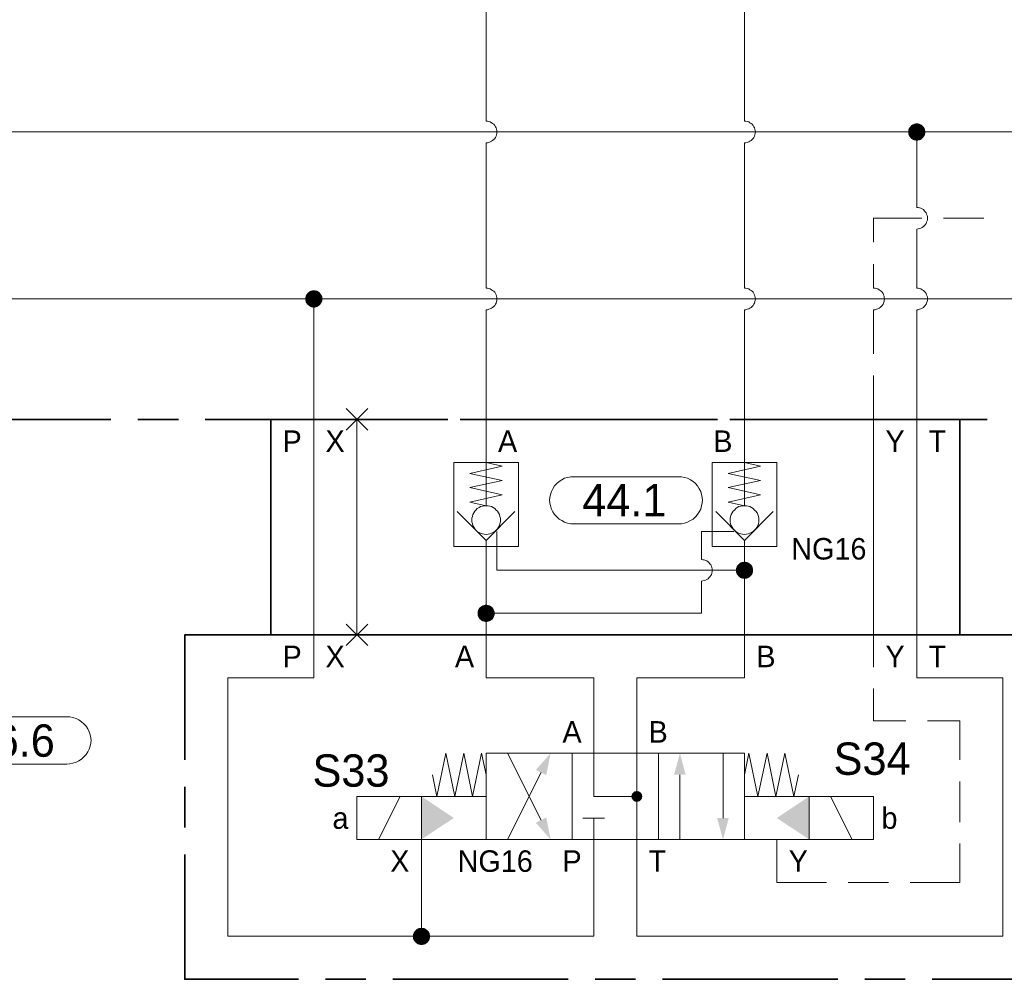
# Model space of a CAD drawing. Header units: millimetres. Extents: x 0 to 138, y 0 to 47.
# Tile 69 of 165: x 6.8 to 9.68, y 26.36 to 29.16. Entities that reach past the tile are written whole.
import ezdxf

# ---------------------------------------------------------------- set-up
doc = ezdxf.new("R2010")
doc.units = ezdxf.units.MM
for name, color, linetype in [('PDF_Geomertry', 7, 'Continuous'), ('PDF_Solid Fills', 7, 'Continuous'), ('PDF_Text', 7, 'Continuous')]:
    doc.layers.add(name, color=color, linetype=linetype)
doc.styles.add('PDF Arial', font='txt')

msp = doc.modelspace()

# ---------------------------------------------------------------- hatches: boundary and pattern name
at = {"layer": 'PDF_Solid Fills', "transparency": 33554559}
for points in [[(9.4224, 28.8326), (9.3974, 28.8326), (9.3979, 28.836)], [(9.4224, 28.8326), (9.3979, 28.829), (9.3974, 28.8326)], [(9.4224, 28.8326), (9.3979, 28.8388), (9.3993, 28.8424)], [(9.4224, 28.8326), (9.3979, 28.836), (9.3979, 28.8388)], [(9.4224, 28.8326), (9.3979, 28.8257), (9.3979, 28.829)], [(9.4224, 28.8326), (9.3993, 28.8229), (9.3979, 28.8257)], [(9.4224, 28.8326), (9.3993, 28.8424), (9.4007, 28.8451)], [(9.4224, 28.8326), (9.4007, 28.8201), (9.3993, 28.8229)], [(9.4224, 28.8326), (9.4007, 28.8451), (9.4029, 28.8479)], [(9.4224, 28.8326), (9.4029, 28.8174), (9.4007, 28.8201)], [(9.4224, 28.8326), (9.4029, 28.8479), (9.4049, 28.8499)], [(9.4224, 28.8326), (9.4049, 28.8146), (9.4029, 28.8174)], [(9.4224, 28.8326), (9.4049, 28.8499), (9.4071, 28.8526)], [(9.4224, 28.8326), (9.4071, 28.8124), (9.4049, 28.8146)], [(9.4224, 28.8326), (9.4071, 28.8526), (9.4099, 28.854)], [(9.4224, 28.8326), (9.4099, 28.8104), (9.4071, 28.8124)], [(9.4224, 28.8326), (9.4099, 28.854), (9.4132, 28.8554)], [(9.4224, 28.8326), (9.4132, 28.809), (9.4099, 28.8104)], [(9.4224, 28.8326), (9.4132, 28.8554), (9.416, 28.8568)], [(9.4224, 28.8326), (9.416, 28.8082), (9.4132, 28.809)], [(9.4224, 28.8326), (9.416, 28.8568), (9.4196, 28.8576)], [(9.4224, 28.8326), (9.4196, 28.8076), (9.416, 28.8082)], [(9.4224, 28.8326), (9.4196, 28.8576), (9.4224, 28.8576)], [(9.4224, 28.8326), (9.4224, 28.8076), (9.4196, 28.8076)], [(9.4224, 28.8326), (9.4257, 28.8576), (9.4293, 28.8568)], [(9.4224, 28.8326), (9.4224, 28.8576), (9.4257, 28.8576)], [(9.4224, 28.8326), (9.4293, 28.8568), (9.4321, 28.8554)], [(9.4224, 28.8326), (9.4321, 28.8554), (9.4354, 28.854)], [(9.4224, 28.8326), (9.4354, 28.854), (9.4382, 28.8526)], [(9.4224, 28.8326), (9.4382, 28.8526), (9.4404, 28.8499)], [(9.4224, 28.8326), (9.4404, 28.8499), (9.4424, 28.8479)], [(9.4224, 28.8326), (9.4424, 28.8479), (9.4446, 28.8451)], [(9.4224, 28.8326), (9.4446, 28.8451), (9.446, 28.8424)], [(9.4224, 28.8326), (9.446, 28.8424), (9.4465, 28.8388)], [(9.4224, 28.8326), (9.4465, 28.8388), (9.4474, 28.836)], [(9.4224, 28.8326), (9.4474, 28.836), (9.4479, 28.8326)], [(9.4224, 28.8326), (9.4257, 28.8076), (9.4224, 28.8076)], [(9.4224, 28.8326), (9.4293, 28.8082), (9.4257, 28.8076)], [(9.4224, 28.8326), (9.4321, 28.809), (9.4293, 28.8082)], [(9.4224, 28.8326), (9.4354, 28.8104), (9.4321, 28.809)], [(9.4224, 28.8326), (9.4382, 28.8124), (9.4354, 28.8104)], [(9.4224, 28.8326), (9.4404, 28.8146), (9.4382, 28.8124)], [(9.4224, 28.8326), (9.4424, 28.8174), (9.4404, 28.8146)], [(9.4224, 28.8326), (9.4446, 28.8201), (9.4424, 28.8174)], [(9.4224, 28.8326), (9.446, 28.8229), (9.4446, 28.8201)], [(9.4224, 28.8326), (9.4465, 28.8257), (9.446, 28.8229)], [(9.4224, 28.8326), (9.4474, 28.829), (9.4465, 28.8257)], [(9.4224, 28.8326), (9.4479, 28.8326), (9.4474, 28.829)], [(7.6626, 28.3451), (7.6368, 28.3451), (7.6376, 28.3485)], [(7.6626, 28.3451), (7.6376, 28.3424), (7.6368, 28.3451)], [(7.6626, 28.3451), (7.6376, 28.3485), (7.6382, 28.3521)], [(7.6626, 28.3451), (7.6382, 28.3388), (7.6376, 28.3424)], [(7.6626, 28.3451), (7.6382, 28.3521), (7.639, 28.3549)], [(7.6626, 28.3451), (7.639, 28.3354), (7.6382, 28.3388)], [(7.6626, 28.3451), (7.639, 28.3549), (7.6404, 28.3576)], [(7.6626, 28.3451), (7.6404, 28.3326), (7.639, 28.3354)], [(7.6626, 28.3451), (7.6404, 28.3576), (7.6424, 28.3604)], [(7.6626, 28.3451), (7.6424, 28.3299), (7.6404, 28.3326)], [(7.6626, 28.3451), (7.6424, 28.3604), (7.6446, 28.3632)], [(7.6626, 28.3451), (7.6446, 28.3276), (7.6424, 28.3299)], [(7.6626, 28.3451), (7.6446, 28.3632), (7.6474, 28.3651)], [(7.6626, 28.3451), (7.6474, 28.3257), (7.6446, 28.3276)], [(7.6626, 28.3451), (7.6474, 28.3651), (7.6501, 28.3674)], [(7.6626, 28.3451), (7.6501, 28.3235), (7.6474, 28.3257)], [(7.6626, 28.3451), (7.6501, 28.3674), (7.6529, 28.3688)], [(7.6626, 28.3451), (7.6529, 28.3221), (7.6501, 28.3235)], [(7.6626, 28.3451), (7.6529, 28.3688), (7.6557, 28.3693)], [(7.6626, 28.3451), (7.6557, 28.3207), (7.6529, 28.3221)], [(7.6626, 28.3451), (7.6557, 28.3693), (7.659, 28.3701)], [(7.6626, 28.3451), (7.659, 28.3201), (7.6557, 28.3207)], [(7.6626, 28.3451), (7.659, 28.3701), (7.6626, 28.3701)], [(7.6626, 28.3451), (7.6626, 28.3201), (7.659, 28.3201)], [(7.6626, 28.3451), (7.6654, 28.3701), (7.6688, 28.3693)], [(7.6626, 28.3451), (7.6626, 28.3701), (7.6654, 28.3701)], [(7.6626, 28.3451), (7.6688, 28.3693), (7.6724, 28.3688)], [(7.6626, 28.3451), (7.6724, 28.3688), (7.6751, 28.3674)], [(7.6626, 28.3451), (7.6751, 28.3674), (7.6779, 28.3651)], [(7.6626, 28.3451), (7.6779, 28.3651), (7.6799, 28.3632)], [(7.6626, 28.3451), (7.6799, 28.3632), (7.6821, 28.3604)], [(7.6626, 28.3451), (7.6821, 28.3604), (7.684, 28.3576)], [(7.6626, 28.3451), (7.684, 28.3576), (7.6854, 28.3549)], [(7.6626, 28.3451), (7.6854, 28.3549), (7.6868, 28.3521)], [(7.6626, 28.3451), (7.6868, 28.3521), (7.6876, 28.3485)], [(7.6626, 28.3451), (7.6876, 28.3485), (7.6876, 28.3451)], [(7.6626, 28.3451), (7.6654, 28.3201), (7.6626, 28.3201)], [(7.6626, 28.3451), (7.6688, 28.3207), (7.6654, 28.3201)], [(7.6626, 28.3451), (7.6724, 28.3221), (7.6688, 28.3207)], [(7.6626, 28.3451), (7.6751, 28.3235), (7.6724, 28.3221)], [(7.6626, 28.3451), (7.6779, 28.3257), (7.6751, 28.3235)], [(7.6626, 28.3451), (7.6799, 28.3276), (7.6779, 28.3257)], [(7.6626, 28.3451), (7.6821, 28.3299), (7.6799, 28.3276)], [(7.6626, 28.3451), (7.684, 28.3326), (7.6821, 28.3299)], [(7.6626, 28.3451), (7.6854, 28.3354), (7.684, 28.3326)], [(7.6626, 28.3451), (7.6868, 28.3388), (7.6854, 28.3354)], [(7.6626, 28.3451), (7.6876, 28.3424), (7.6868, 28.3388)], [(7.6626, 28.3451), (7.6876, 28.3451), (7.6876, 28.3424)], [(8.9196, 27.5535), (8.8979, 27.566), (8.9001, 27.5688)], [(8.9196, 27.5535), (8.9001, 27.5688), (8.9021, 27.5707)], [(8.9196, 27.5535), (8.9021, 27.5707), (8.9043, 27.5729)], [(8.9196, 27.5535), (8.9043, 27.5729), (8.9071, 27.5749)], [(8.9196, 27.5535), (8.9071, 27.5749), (8.9099, 27.5762)], [(8.9196, 27.5535), (8.9099, 27.5762), (8.9132, 27.5776)], [(8.9196, 27.5535), (8.9132, 27.5776), (8.9168, 27.5776)], [(8.9196, 27.5535), (8.9168, 27.5776), (8.9196, 27.5785)], [(8.9196, 27.5535), (8.9196, 27.5785), (8.9229, 27.5776)], [(8.9196, 27.5535), (8.9265, 27.5776), (8.9293, 27.5762)], [(8.9196, 27.5535), (8.9229, 27.5776), (8.9265, 27.5776)], [(8.9196, 27.5535), (8.9293, 27.5762), (8.9321, 27.5749)], [(8.9196, 27.5535), (8.9321, 27.5749), (8.9349, 27.5729)], [(8.9196, 27.5535), (8.9349, 27.5729), (8.9376, 27.5707)], [(8.9196, 27.5535), (8.9376, 27.5707), (8.9396, 27.5688)], [(8.9196, 27.5535), (8.9396, 27.5688), (8.9418, 27.566)], [(8.9196, 27.5535), (8.8946, 27.5563), (8.8951, 27.5596)], [(8.9196, 27.5535), (8.8946, 27.5535), (8.8946, 27.5563)], [(8.9196, 27.5535), (8.8946, 27.5499), (8.8946, 27.5535)], [(8.9196, 27.5535), (8.8951, 27.5465), (8.8946, 27.5499)], [(8.9196, 27.5535), (8.8951, 27.5596), (8.8965, 27.5624)], [(8.9196, 27.5535), (8.8965, 27.5438), (8.8951, 27.5465)], [(8.9196, 27.5535), (8.8965, 27.5624), (8.8979, 27.566)], [(8.9196, 27.5535), (8.8979, 27.5401), (8.8965, 27.5438)], [(8.9196, 27.5535), (8.9001, 27.5382), (8.8979, 27.5401)], [(8.9196, 27.5535), (8.9021, 27.5354), (8.9001, 27.5382)], [(8.9196, 27.5535), (8.9043, 27.5332), (8.9021, 27.5354)], [(8.9196, 27.5535), (8.9071, 27.5313), (8.9043, 27.5332)], [(8.9196, 27.5535), (8.9099, 27.5299), (8.9071, 27.5313)], [(8.9196, 27.5535), (8.9132, 27.529), (8.9099, 27.5299)], [(8.9196, 27.5535), (8.9168, 27.5285), (8.9132, 27.529)], [(8.9196, 27.5535), (8.9196, 27.5276), (8.9168, 27.5285)], [(8.9196, 27.5535), (8.9418, 27.566), (8.9432, 27.5624)], [(8.9196, 27.5535), (8.9432, 27.5624), (8.9438, 27.5596)], [(8.9196, 27.5535), (8.9438, 27.5596), (8.9446, 27.5563)], [(8.9196, 27.5535), (8.9446, 27.5563), (8.9446, 27.5535)], [(8.9196, 27.5535), (8.9229, 27.5285), (8.9196, 27.5276)], [(8.9196, 27.5535), (8.9265, 27.529), (8.9229, 27.5285)], [(8.9196, 27.5535), (8.9293, 27.5299), (8.9265, 27.529)], [(8.9196, 27.5535), (8.9321, 27.5313), (8.9293, 27.5299)], [(8.9196, 27.5535), (8.9349, 27.5332), (8.9321, 27.5313)], [(8.9196, 27.5535), (8.9376, 27.5354), (8.9349, 27.5332)], [(8.9196, 27.5535), (8.9396, 27.5382), (8.9376, 27.5354)], [(8.9196, 27.5535), (8.9418, 27.5401), (8.9396, 27.5382)], [(8.9196, 27.5535), (8.9432, 27.5438), (8.9418, 27.5401)], [(8.9196, 27.5535), (8.9438, 27.5465), (8.9432, 27.5438)], [(8.9196, 27.5535), (8.9446, 27.5499), (8.9438, 27.5465)], [(8.9196, 27.5535), (8.9446, 27.5535), (8.9446, 27.5499)], [(8.1654, 27.4276), (8.1618, 27.4521), (8.1654, 27.4526)], [(8.1654, 27.4276), (8.1654, 27.4526), (8.1688, 27.4521)], [(8.1654, 27.4276), (8.1404, 27.4304), (8.141, 27.434)], [(8.1654, 27.4276), (8.1404, 27.4276), (8.1404, 27.4304)], [(8.1654, 27.4276), (8.1404, 27.4243), (8.1404, 27.4276)], [(8.1654, 27.4276), (8.141, 27.4207), (8.1404, 27.4243)], [(8.1654, 27.4276), (8.141, 27.434), (8.1418, 27.4368)], [(8.1654, 27.4276), (8.1418, 27.4179), (8.141, 27.4207)], [(8.1654, 27.4276), (8.1418, 27.4368), (8.1438, 27.4401)], [(8.1654, 27.4276), (8.1438, 27.4146), (8.1418, 27.4179)], [(8.1654, 27.4276), (8.1438, 27.4401), (8.1451, 27.4429)], [(8.1654, 27.4276), (8.1451, 27.4118), (8.1438, 27.4146)], [(8.1654, 27.4276), (8.1451, 27.4429), (8.1474, 27.4451)], [(8.1654, 27.4276), (8.1474, 27.4096), (8.1451, 27.4118)], [(8.1654, 27.4276), (8.1474, 27.4451), (8.1501, 27.4471)], [(8.1654, 27.4276), (8.1501, 27.4076), (8.1474, 27.4096)], [(8.1654, 27.4276), (8.1501, 27.4471), (8.1529, 27.4493)], [(8.1654, 27.4276), (8.1529, 27.4054), (8.1501, 27.4076)], [(8.1654, 27.4276), (8.1529, 27.4493), (8.1557, 27.4507)], [(8.1654, 27.4276), (8.1557, 27.404), (8.1529, 27.4054)], [(8.1654, 27.4276), (8.1557, 27.4507), (8.159, 27.4512)], [(8.1654, 27.4276), (8.159, 27.4035), (8.1557, 27.404)], [(8.1654, 27.4276), (8.159, 27.4512), (8.1618, 27.4521)], [(8.1654, 27.4276), (8.1618, 27.4026), (8.159, 27.4035)], [(8.1654, 27.4276), (8.1654, 27.4021), (8.1618, 27.4026)], [(8.1654, 27.4276), (8.1688, 27.4521), (8.1715, 27.4512)], [(8.1654, 27.4276), (8.1715, 27.4512), (8.1751, 27.4507)], [(8.1654, 27.4276), (8.1751, 27.4507), (8.1779, 27.4493)], [(8.1654, 27.4276), (8.1779, 27.4493), (8.1807, 27.4471)], [(8.1654, 27.4276), (8.1807, 27.4471), (8.1835, 27.4451)], [(8.1654, 27.4276), (8.1835, 27.4451), (8.1854, 27.4429)], [(8.1654, 27.4276), (8.1854, 27.4429), (8.1868, 27.4401)], [(8.1654, 27.4276), (8.1868, 27.4401), (8.1882, 27.4368)], [(8.1654, 27.4276), (8.1882, 27.4368), (8.1896, 27.434)], [(8.1654, 27.4276), (8.1896, 27.434), (8.1904, 27.4304)], [(8.1654, 27.4276), (8.1904, 27.4304), (8.1904, 27.4276)], [(8.1654, 27.4276), (8.1688, 27.4026), (8.1654, 27.4021)], [(8.1654, 27.4276), (8.1715, 27.4035), (8.1688, 27.4026)], [(8.1654, 27.4276), (8.1751, 27.404), (8.1715, 27.4035)], [(8.1654, 27.4276), (8.1779, 27.4054), (8.1751, 27.404)], [(8.1654, 27.4276), (8.1807, 27.4076), (8.1779, 27.4054)], [(8.1654, 27.4276), (8.1835, 27.4096), (8.1807, 27.4076)], [(8.1654, 27.4276), (8.1854, 27.4118), (8.1835, 27.4096)], [(8.1654, 27.4276), (8.1868, 27.4146), (8.1854, 27.4118)], [(8.1654, 27.4276), (8.1882, 27.4179), (8.1868, 27.4146)], [(8.1654, 27.4276), (8.1896, 27.4207), (8.1882, 27.4179)], [(8.1654, 27.4276), (8.1904, 27.4243), (8.1896, 27.4207)], [(8.1654, 27.4276), (8.1904, 27.4276), (8.1904, 27.4243)], [(8.6057, 26.8929), (8.596, 26.9054), (8.5974, 26.9068)], [(8.6057, 26.8929), (8.5974, 26.9068), (8.5993, 26.9076)], [(8.6057, 26.8929), (8.5993, 26.9076), (8.6015, 26.9082)], [(8.6057, 26.8929), (8.6015, 26.9082), (8.6035, 26.9082)], [(8.6057, 26.8929), (8.6035, 26.9082), (8.6057, 26.909)], [(8.6057, 26.8929), (8.6057, 26.909), (8.6076, 26.9082)], [(8.6057, 26.8929), (8.609, 26.9082), (8.6112, 26.9076)], [(8.6057, 26.8929), (8.6076, 26.9082), (8.609, 26.9082)], [(8.6057, 26.8929), (8.6112, 26.9076), (8.6132, 26.9068)], [(8.6057, 26.8929), (8.6132, 26.9068), (8.6146, 26.9054)], [(8.6057, 26.8929), (8.5896, 26.8951), (8.5904, 26.8971)], [(8.6057, 26.8929), (8.5896, 26.8929), (8.5896, 26.8951)], [(8.6057, 26.8929), (8.5896, 26.891), (8.5896, 26.8929)], [(8.6057, 26.8929), (8.5904, 26.8888), (8.5896, 26.891)], [(8.6057, 26.8929), (8.5904, 26.8971), (8.591, 26.8993)], [(8.6057, 26.8929), (8.591, 26.8868), (8.5904, 26.8888)], [(8.6057, 26.8929), (8.591, 26.8993), (8.5918, 26.9007)], [(8.6057, 26.8929), (8.5918, 26.8854), (8.591, 26.8868)], [(8.6057, 26.8929), (8.5918, 26.9007), (8.5932, 26.9026)], [(8.6057, 26.8929), (8.5932, 26.8832), (8.5918, 26.8854)], [(8.6057, 26.8929), (8.5932, 26.9026), (8.5946, 26.904)], [(8.6057, 26.8929), (8.5946, 26.8818), (8.5932, 26.8832)], [(8.6057, 26.8929), (8.5946, 26.904), (8.596, 26.9054)], [(8.6057, 26.8929), (8.596, 26.8804), (8.5946, 26.8818)], [(8.6057, 26.8929), (8.5974, 26.879), (8.596, 26.8804)], [(8.6057, 26.8929), (8.5993, 26.8785), (8.5974, 26.879)], [(8.6057, 26.8929), (8.6015, 26.8776), (8.5993, 26.8785)], [(8.6057, 26.8929), (8.6035, 26.8776), (8.6015, 26.8776)], [(8.6057, 26.8929), (8.6057, 26.8771), (8.6035, 26.8776)], [(8.6057, 26.8929), (8.6146, 26.9054), (8.6168, 26.904)], [(8.6057, 26.8929), (8.6168, 26.904), (8.6182, 26.9026)], [(8.6057, 26.8929), (8.6182, 26.9026), (8.6187, 26.9007)], [(8.6057, 26.8929), (8.6187, 26.9007), (8.6201, 26.8993)], [(8.6057, 26.8929), (8.6201, 26.8993), (8.6201, 26.8971)], [(8.6057, 26.8929), (8.6201, 26.8971), (8.621, 26.8951)], [(8.6057, 26.8929), (8.621, 26.8951), (8.621, 26.8929)], [(8.6057, 26.8929), (8.6076, 26.8776), (8.6057, 26.8771)], [(8.6057, 26.8929), (8.609, 26.8776), (8.6076, 26.8776)], [(8.6057, 26.8929), (8.6112, 26.8785), (8.609, 26.8776)], [(8.6057, 26.8929), (8.6132, 26.879), (8.6112, 26.8785)], [(8.6057, 26.8929), (8.6146, 26.8804), (8.6132, 26.879)], [(8.6057, 26.8929), (8.6168, 26.8818), (8.6146, 26.8804)], [(8.6057, 26.8929), (8.6182, 26.8832), (8.6168, 26.8818)], [(8.6057, 26.8929), (8.6187, 26.8854), (8.6182, 26.8832)], [(8.6057, 26.8929), (8.6201, 26.8868), (8.6187, 26.8854)], [(8.6057, 26.8929), (8.6201, 26.8888), (8.6201, 26.8868)], [(8.6057, 26.8929), (8.621, 26.891), (8.6201, 26.8888)], [(8.6057, 26.8929), (8.621, 26.8929), (8.621, 26.891)], [(7.9765, 26.4846), (7.959, 26.5021), (7.9613, 26.504)], [(7.9765, 26.4846), (7.9613, 26.504), (7.964, 26.5063)], [(7.9765, 26.4846), (7.964, 26.5063), (7.9668, 26.5076)], [(7.9765, 26.4846), (7.9668, 26.5076), (7.9701, 26.509)], [(7.9765, 26.4846), (7.9701, 26.509), (7.9737, 26.509)], [(7.9765, 26.4846), (7.9737, 26.509), (7.9765, 26.5096)], [(7.9765, 26.4846), (7.9765, 26.5096), (7.9799, 26.509)], [(7.9765, 26.4846), (7.9835, 26.509), (7.9862, 26.5076)], [(7.9765, 26.4846), (7.9799, 26.509), (7.9835, 26.509)], [(7.9765, 26.4846), (7.9862, 26.5076), (7.989, 26.5063)], [(7.9765, 26.4846), (7.989, 26.5063), (7.9918, 26.504)], [(7.9765, 26.4846), (7.9918, 26.504), (7.9946, 26.5021)], [(7.9765, 26.4846), (7.9515, 26.4874), (7.9521, 26.491)], [(7.9765, 26.4846), (7.9515, 26.4846), (7.9515, 26.4874)], [(7.9765, 26.4846), (7.9515, 26.4813), (7.9515, 26.4846)], [(7.9765, 26.4846), (7.9521, 26.4776), (7.9515, 26.4813)], [(7.9765, 26.4846), (7.9521, 26.491), (7.9535, 26.4938)], [(7.9765, 26.4846), (7.9535, 26.4749), (7.9521, 26.4776)], [(7.9765, 26.4846), (7.9535, 26.4938), (7.9549, 26.4971)], [(7.9765, 26.4846), (7.9549, 26.4715), (7.9535, 26.4749)], [(7.9765, 26.4846), (7.9549, 26.4971), (7.9571, 26.4999)], [(7.9765, 26.4846), (7.9571, 26.4693), (7.9549, 26.4715)], [(7.9765, 26.4846), (7.9571, 26.4999), (7.959, 26.5021)], [(7.9765, 26.4846), (7.959, 26.4665), (7.9571, 26.4693)], [(7.9765, 26.4846), (7.9613, 26.4646), (7.959, 26.4665)], [(7.9765, 26.4846), (7.964, 26.4624), (7.9613, 26.4646)], [(7.9765, 26.4846), (7.9668, 26.461), (7.964, 26.4624)], [(7.9765, 26.4846), (7.9701, 26.4604), (7.9668, 26.461)], [(7.9765, 26.4846), (7.9737, 26.4596), (7.9701, 26.4604)], [(7.9765, 26.4846), (7.9765, 26.459), (7.9737, 26.4596)], [(7.9765, 26.4846), (7.9946, 26.5021), (7.9965, 26.4999)], [(7.9765, 26.4846), (7.9965, 26.4999), (7.9987, 26.4971)], [(7.9765, 26.4846), (7.9987, 26.4971), (8.0001, 26.4938)], [(7.9765, 26.4846), (8.0001, 26.4938), (8.0007, 26.491)], [(7.9765, 26.4846), (8.0007, 26.491), (8.0015, 26.4874)], [(7.9765, 26.4846), (8.0015, 26.4874), (8.0021, 26.4846)], [(7.9765, 26.4846), (7.9799, 26.4596), (7.9765, 26.459)], [(7.9765, 26.4846), (7.9835, 26.4604), (7.9799, 26.4596)], [(7.9765, 26.4846), (7.9862, 26.461), (7.9835, 26.4604)], [(7.9765, 26.4846), (7.989, 26.4624), (7.9862, 26.461)], [(7.9765, 26.4846), (7.9918, 26.4646), (7.989, 26.4624)], [(7.9765, 26.4846), (7.9946, 26.4665), (7.9918, 26.4646)], [(7.9765, 26.4846), (7.9965, 26.4693), (7.9946, 26.4665)], [(7.9765, 26.4846), (7.9987, 26.4715), (7.9965, 26.4693)], [(7.9765, 26.4846), (8.0001, 26.4749), (7.9987, 26.4715)], [(7.9765, 26.4846), (8.0007, 26.4776), (8.0001, 26.4749)], [(7.9765, 26.4846), (8.0015, 26.4813), (8.0007, 26.4776)], [(7.9765, 26.4846), (8.0021, 26.4846), (8.0015, 26.4813)]]:
    msp.add_hatch(color=256, dxfattribs=at).paths.add_polyline_path(points)

# ---------------------------------------------------------------- linework, layer by layer
at = {"layer": 'PDF_Geomertry', "lineweight": 15}
for points in [[(8.1654, 28.8638), (8.1654, 30.1624), (8.1654, 30.4513)], [(8.9196, 28.8638), (8.9196, 30.159), (8.9196, 30.4513)], [(8.1654, 28.3763), (8.1654, 28.8013), (8.1696, 28.8013), (8.1737, 28.8021), (8.1771, 28.8035), (8.1812, 28.8054), (8.184, 28.8076), (8.1876, 28.8104), (8.1904, 28.8132), (8.1924, 28.8165), (8.1946, 28.8207), (8.196, 28.8243), (8.1965, 28.8285), (8.1965, 28.8326), (8.1965, 28.8368), (8.196, 28.841), (8.1946, 28.8443), (8.1924, 28.8479), (8.1904, 28.8513), (8.1876, 28.8549), (8.184, 28.8576), (8.1812, 28.8596), (8.1771, 28.8618), (8.1737, 28.8632), (8.1696, 28.8638), (8.1654, 28.8638), (8.1696, 28.8638), (8.1737, 28.8632), (8.1771, 28.8618), (8.1812, 28.8596), (8.184, 28.8576), (8.1876, 28.8549), (8.1904, 28.8513), (8.1924, 28.8479), (8.1946, 28.8443), (8.196, 28.841), (8.1965, 28.8368), (8.1965, 28.8326), (8.1965, 28.8285), (8.196, 28.8243), (8.1946, 28.8207), (8.1924, 28.8165), (8.1904, 28.8132), (8.1876, 28.8104), (8.184, 28.8076), (8.1812, 28.8054), (8.1771, 28.8035), (8.1737, 28.8021), (8.1696, 28.8013), (8.1654, 28.8013)], [(8.9196, 28.3763), (8.9196, 28.8013), (8.9237, 28.8013), (8.9279, 28.8021), (8.9321, 28.8035), (8.9354, 28.8054), (8.939, 28.8076), (8.9418, 28.8104), (8.9446, 28.8132), (8.9465, 28.8165), (8.9487, 28.8207), (8.9501, 28.8243), (8.9507, 28.8285), (8.9515, 28.8326), (8.9507, 28.8368), (8.9501, 28.841), (8.9487, 28.8443), (8.9465, 28.8479), (8.9446, 28.8513), (8.9418, 28.8549), (8.939, 28.8576), (8.9354, 28.8596), (8.9321, 28.8618), (8.9279, 28.8632), (8.9237, 28.8638), (8.9196, 28.8638), (8.9237, 28.8638), (8.9279, 28.8632), (8.9321, 28.8618), (8.9354, 28.8596), (8.939, 28.8576), (8.9418, 28.8549), (8.9446, 28.8513), (8.9465, 28.8479), (8.9487, 28.8443), (8.9501, 28.841), (8.9507, 28.8368), (8.9515, 28.8326), (8.9507, 28.8285), (8.9501, 28.8243), (8.9487, 28.8207), (8.9465, 28.8165), (8.9446, 28.8132), (8.9418, 28.8104), (8.939, 28.8076), (8.9354, 28.8054), (8.9321, 28.8035), (8.9279, 28.8021), (8.9237, 28.8013), (8.9196, 28.8013)], [(4.1196, 28.8326), (6.3549, 28.8326), (9.4224, 28.8326), (12.1104, 28.8326), (13.0876, 28.8326), (15.7126, 28.8326)], [(9.4224, 28.6124), (9.4224, 28.8326)], [(11.1674, 26.6729), (11.1674, 26.6104), (11.1674, 26.4846), (10.3501, 26.4846), (10.3501, 27.2388), (10.3501, 27.9929), (10.3501, 28.3451), (7.6626, 28.3451), (4.5946, 28.3451), (4.5946, 28.8013)], [(9.4224, 28.3763), (9.4224, 28.5493), (9.4265, 28.5499), (9.4307, 28.5507), (9.4349, 28.5521), (9.4382, 28.554), (9.4418, 28.5563), (9.4446, 28.559), (9.4474, 28.5618), (9.4501, 28.5651), (9.4515, 28.5688), (9.4529, 28.5729), (9.4535, 28.5771), (9.4543, 28.5813), (9.4535, 28.5854), (9.4529, 28.5888), (9.4515, 28.5929), (9.4501, 28.5965), (9.4474, 28.5999), (9.4446, 28.6035), (9.4418, 28.6063), (9.4382, 28.6082), (9.4349, 28.6104), (9.4307, 28.611), (9.4265, 28.6124), (9.4224, 28.6124), (9.4265, 28.6124), (9.4307, 28.611), (9.4349, 28.6104), (9.4382, 28.6082), (9.4418, 28.6063), (9.4446, 28.6035), (9.4474, 28.5999), (9.4501, 28.5965), (9.4515, 28.5929), (9.4529, 28.5888), (9.4535, 28.5854), (9.4543, 28.5813), (9.4535, 28.5771), (9.4529, 28.5729), (9.4515, 28.5688), (9.4501, 28.5651), (9.4474, 28.5618), (9.4446, 28.559), (9.4418, 28.5563), (9.4382, 28.554), (9.4349, 28.5521), (9.4307, 28.5507), (9.4265, 28.5499), (9.4224, 28.5493)], [(9.2965, 28.5104), (9.2965, 28.5813), (9.4376, 28.5813)], [(9.5007, 28.5813), (9.6187, 28.5813)], [(9.2965, 28.3763), (9.2965, 28.4471)], [(8.1654, 27.8674), (8.2126, 27.8568), (8.1182, 27.836), (8.2126, 27.8151), (8.1182, 27.7943), (8.2126, 27.7729), (8.1182, 27.7521), (8.1654, 27.7415), (8.1654, 27.9929), (8.1654, 28.3138), (8.1696, 28.3138), (8.1737, 28.3151), (8.1771, 28.316), (8.1812, 28.3179), (8.184, 28.3201), (8.1876, 28.3229), (8.1904, 28.3262), (8.1924, 28.3299), (8.1946, 28.3332), (8.196, 28.3374), (8.1965, 28.341), (8.1965, 28.3451), (8.1965, 28.3493), (8.196, 28.3535), (8.1946, 28.3576), (8.1924, 28.361), (8.1904, 28.3646), (8.1876, 28.3674), (8.184, 28.3701), (8.1812, 28.3721), (8.1771, 28.3743), (8.1737, 28.3757), (8.1696, 28.3763), (8.1654, 28.3763), (8.1696, 28.3763), (8.1737, 28.3757), (8.1771, 28.3743), (8.1812, 28.3721), (8.184, 28.3701), (8.1876, 28.3674), (8.1904, 28.3646), (8.1924, 28.361), (8.1946, 28.3576), (8.196, 28.3535), (8.1965, 28.3493), (8.1965, 28.3451), (8.1965, 28.341), (8.196, 28.3374), (8.1946, 28.3332), (8.1924, 28.3299), (8.1904, 28.3262), (8.1876, 28.3229), (8.184, 28.3201), (8.1812, 28.3179), (8.1771, 28.316), (8.1737, 28.3151), (8.1696, 28.3138), (8.1654, 28.3138)], [(8.1654, 27.6401), (8.1654, 27.616), (8.1654, 27.4276), (8.1654, 27.3646), (8.1654, 27.2388), (8.4799, 27.2388), (8.4799, 27.0188), (8.4799, 26.8929), (8.6057, 26.8929), (8.6057, 26.7674), (8.6057, 26.4846), (9.6743, 26.4846), (9.6743, 27.2388), (9.4224, 27.2388), (9.4224, 27.3646), (9.4224, 27.9929), (9.4224, 28.3138), (9.4265, 28.3138), (9.4307, 28.3151), (9.4349, 28.316), (9.4382, 28.3179), (9.4418, 28.3201), (9.4446, 28.3229), (9.4474, 28.3262), (9.4501, 28.3299), (9.4515, 28.3332), (9.4529, 28.3374), (9.4535, 28.341), (9.4543, 28.3451), (9.4535, 28.3493), (9.4529, 28.3535), (9.4515, 28.3576), (9.4501, 28.361), (9.4474, 28.3646), (9.4446, 28.3674), (9.4418, 28.3701), (9.4382, 28.3721), (9.4349, 28.3743), (9.4307, 28.3757), (9.4265, 28.3763), (9.4224, 28.3763), (9.4265, 28.3763), (9.4307, 28.3757), (9.4349, 28.3743), (9.4382, 28.3721), (9.4418, 28.3701), (9.4446, 28.3674), (9.4474, 28.3646), (9.4501, 28.361), (9.4515, 28.3576), (9.4529, 28.3535), (9.4535, 28.3493), (9.4543, 28.3451), (9.4535, 28.341), (9.4529, 28.3374), (9.4515, 28.3332), (9.4501, 28.3299), (9.4474, 28.3262), (9.4446, 28.3229), (9.4418, 28.3201), (9.4382, 28.3179), (9.4349, 28.316), (9.4307, 28.3151), (9.4265, 28.3138), (9.4224, 28.3138)], [(8.9196, 27.8674), (8.9668, 27.8568), (8.8724, 27.836), (8.9668, 27.8151), (8.8724, 27.7943), (8.9668, 27.7729), (8.8724, 27.7521), (8.9196, 27.7415), (8.9196, 27.9929), (8.9196, 28.3138), (8.9237, 28.3138), (8.9279, 28.3151), (8.9321, 28.316), (8.9354, 28.3179), (8.939, 28.3201), (8.9418, 28.3229), (8.9446, 28.3262), (8.9465, 28.3299), (8.9487, 28.3332), (8.9501, 28.3374), (8.9507, 28.341), (8.9515, 28.3451), (8.9507, 28.3493), (8.9501, 28.3535), (8.9487, 28.3576), (8.9465, 28.361), (8.9446, 28.3646), (8.9418, 28.3674), (8.939, 28.3701), (8.9354, 28.3721), (8.9321, 28.3743), (8.9279, 28.3757), (8.9237, 28.3763), (8.9196, 28.3763), (8.9237, 28.3763), (8.9279, 28.3757), (8.9321, 28.3743), (8.9354, 28.3721), (8.939, 28.3701), (8.9418, 28.3674), (8.9446, 28.3646), (8.9465, 28.361), (8.9487, 28.3576), (8.9501, 28.3535), (8.9507, 28.3493), (8.9515, 28.3451), (8.9507, 28.341), (8.9501, 28.3374), (8.9487, 28.3332), (8.9465, 28.3299), (8.9446, 28.3262), (8.9418, 28.3229), (8.939, 28.3201), (8.9354, 28.3179), (8.9321, 28.316), (8.9279, 28.3151), (8.9237, 28.3138), (8.9196, 28.3138)], [(9.2965, 28.1846), (9.2965, 28.3138), (9.3007, 28.3138), (9.3049, 28.3151), (9.309, 28.316), (9.3126, 28.3179), (9.316, 28.3201), (9.3188, 28.3229), (9.3215, 28.3262), (9.3243, 28.3299), (9.3257, 28.3332), (9.3271, 28.3374), (9.3279, 28.341), (9.3285, 28.3451), (9.3279, 28.3493), (9.3271, 28.3535), (9.3257, 28.3576), (9.3243, 28.361), (9.3215, 28.3646), (9.3188, 28.3674), (9.316, 28.3701), (9.3126, 28.3721), (9.309, 28.3743), (9.3049, 28.3757), (9.3007, 28.3763), (9.2965, 28.3763), (9.3007, 28.3763), (9.3049, 28.3757), (9.309, 28.3743), (9.3126, 28.3721), (9.316, 28.3701), (9.3188, 28.3674), (9.3215, 28.3646), (9.3243, 28.361), (9.3257, 28.3576), (9.3271, 28.3535), (9.3279, 28.3493), (9.3285, 28.3451), (9.3279, 28.341), (9.3271, 28.3374), (9.3257, 28.3332), (9.3243, 28.3299), (9.3215, 28.3262), (9.3188, 28.3229), (9.316, 28.3201), (9.3126, 28.3179), (9.309, 28.316), (9.3049, 28.3151), (9.3007, 28.3138), (9.2965, 28.3138)], [(7.9765, 26.6576), (7.9765, 26.4846), (7.4112, 26.4846), (7.4112, 27.2388), (7.6626, 27.2388), (7.6626, 27.3646), (7.6626, 27.9929), (7.6626, 28.3451)], [(9.2965, 27.2701), (9.2965, 27.3646), (9.2965, 27.9929), (9.2965, 28.1221)], [(7.7563, 27.9618), (7.8196, 28.0249)], [(7.8196, 27.9618), (7.7563, 28.0249)], [(7.7882, 27.9929), (7.7882, 27.3646)], [(8.2493, 27.7243), (8.1654, 27.6401), (8.0812, 27.7243)], [(9.0035, 27.7243), (8.9196, 27.6401), (8.8363, 27.7243)], [(8.9196, 27.5535), (8.1965, 27.5535), (8.1965, 27.6665)], [(8.7938, 27.5846), (8.7938, 27.6665), (8.8882, 27.6665)], [(8.9196, 27.6401), (8.9196, 27.616), (8.9196, 27.5535), (8.9196, 27.3646), (8.9196, 27.2388), (8.6057, 27.2388), (8.6057, 27.0188), (8.6057, 26.8929)], [(8.1654, 27.4276), (8.7938, 27.4276), (8.7938, 27.5215), (8.7979, 27.5221), (8.8021, 27.5229), (8.8062, 27.5243), (8.8099, 27.5257), (8.8132, 27.5285), (8.816, 27.5313), (8.8188, 27.534), (8.821, 27.5374), (8.8229, 27.541), (8.8243, 27.5451), (8.8251, 27.5493), (8.8251, 27.5535), (8.8251, 27.5568), (8.8243, 27.561), (8.8229, 27.5651), (8.821, 27.5688), (8.8188, 27.5721), (8.816, 27.5757), (8.8132, 27.5776), (8.8099, 27.5804), (8.8062, 27.5818), (8.8021, 27.5832), (8.7979, 27.584), (8.7938, 27.5846), (8.7979, 27.584), (8.8021, 27.5832), (8.8062, 27.5818), (8.8099, 27.5804), (8.8132, 27.5776), (8.816, 27.5757), (8.8188, 27.5721), (8.821, 27.5688), (8.8229, 27.5651), (8.8243, 27.561), (8.8251, 27.5568), (8.8251, 27.5535), (8.8251, 27.5493), (8.8243, 27.5451), (8.8229, 27.541), (8.821, 27.5374), (8.8188, 27.534), (8.816, 27.5313), (8.8132, 27.5285), (8.8099, 27.5257), (8.8062, 27.5243), (8.8021, 27.5229), (8.7979, 27.5221), (8.7938, 27.5215)], [(7.7563, 27.3332), (7.8196, 27.3957)], [(7.8196, 27.3332), (7.7563, 27.3957)], [(9.2965, 27.2076), (9.2965, 27.1132), (9.391, 27.1132)], [(6.6362, 27.1257), (6.941, 27.1257), (6.941, 27.1257), (6.9501, 27.1249), (6.959, 27.1235), (6.9682, 27.1201), (6.9765, 27.116), (6.984, 27.111), (6.991, 27.1049), (6.9974, 27.0979), (7.0021, 27.0901), (7.0063, 27.0818), (7.009, 27.0729), (7.0112, 27.0638), (7.0118, 27.0549), (7.0118, 27.0582), (7.0112, 27.0485), (7.009, 27.0396), (7.0063, 27.0313), (7.0021, 27.0229), (6.9974, 27.0151), (6.991, 27.0082), (6.984, 27.0021), (6.9765, 26.9965), (6.9682, 26.9929), (6.959, 26.9896), (6.9501, 26.9882), (6.941, 26.9874), (6.6362, 26.9874)], [(9.4543, 27.1132), (9.5487, 27.1132), (9.5487, 26.9993)], [(8.1654, 26.9563), (8.1521, 27.0188), (8.1257, 26.8929), (8.1001, 27.0188), (8.0737, 26.8929), (8.0474, 27.0188), (8.021, 26.8929), (8.0085, 26.9563)], [(8.2279, 27.0188), (8.3257, 26.8235)], [(8.4168, 27.0188), (8.4168, 26.7674)], [(8.6682, 27.0188), (8.6682, 26.7674)], [(8.8571, 27.0188), (8.8571, 26.8299)], [(8.9196, 26.9563), (8.9326, 27.0188), (8.959, 26.8929), (8.9854, 27.0188), (9.0112, 26.8929), (9.0376, 27.0188), (9.064, 26.8929), (9.0771, 26.9563)], [(8.2279, 26.7674), (8.3257, 26.9624)], [(8.7312, 26.7674), (8.7312, 26.9563)], [(9.5487, 26.936), (9.5487, 26.8179)], [(7.8507, 26.7674), (7.914, 26.8929)], [(9.234, 26.7674), (9.171, 26.8929)], [(7.9765, 26.4846), (8.4799, 26.4846), (8.4799, 26.7674), (8.4799, 26.8299)], [(8.4479, 26.8299), (8.5112, 26.8299)], [(7.9765, 26.7674), (7.9765, 26.6415)], [(9.159, 26.6415), (9.014, 26.6415), (9.014, 26.7674)], [(9.5487, 26.7554), (9.5487, 26.6415), (9.4035, 26.6415)], [(9.3404, 26.6415), (9.2224, 26.6415)]]:
    msp.add_lwpolyline(points, dxfattribs=at)
at = {"layer": 'PDF_Geomertry', "lineweight": 0}
for points in [[(9.4099, 28.8326), (9.4104, 28.8304), (9.4104, 28.829), (9.4112, 28.8276), (9.4118, 28.8263), (9.4126, 28.8249), (9.414, 28.8235), (9.4146, 28.8221), (9.416, 28.8215), (9.4182, 28.8207), (9.4196, 28.8201), (9.421, 28.8201), (9.4224, 28.8201), (9.4243, 28.8201), (9.4257, 28.8201), (9.4271, 28.8207), (9.4293, 28.8215), (9.4299, 28.8221), (9.4312, 28.8235), (9.4326, 28.8249), (9.4335, 28.8263), (9.434, 28.8276), (9.4349, 28.829), (9.4349, 28.8304), (9.4354, 28.8326), (9.4349, 28.834), (9.4349, 28.836), (9.434, 28.8374), (9.4335, 28.8388), (9.4326, 28.8401), (9.4312, 28.8415), (9.4299, 28.8424), (9.4293, 28.8437), (9.4271, 28.8443), (9.4257, 28.8443), (9.4243, 28.8451), (9.4224, 28.8451), (9.421, 28.8451), (9.4196, 28.8443), (9.4182, 28.8443), (9.416, 28.8437), (9.4146, 28.8424), (9.414, 28.8415), (9.4126, 28.8401), (9.4118, 28.8388), (9.4112, 28.8374), (9.4104, 28.836), (9.4104, 28.834), (9.4099, 28.8326)], [(7.6501, 28.3451), (7.6501, 28.3438), (7.6501, 28.3424), (7.6507, 28.3401), (7.6515, 28.3388), (7.6521, 28.3374), (7.6535, 28.336), (7.6549, 28.3354), (7.6562, 28.3346), (7.6576, 28.334), (7.659, 28.3332), (7.6604, 28.3326), (7.6626, 28.3326), (7.664, 28.3326), (7.6654, 28.3332), (7.6674, 28.334), (7.6688, 28.3346), (7.6701, 28.3354), (7.671, 28.336), (7.6724, 28.3374), (7.6729, 28.3388), (7.6737, 28.3401), (7.6743, 28.3424), (7.6751, 28.3438), (7.6751, 28.3451), (7.6751, 28.3471), (7.6743, 28.3485), (7.6737, 28.3499), (7.6729, 28.3513), (7.6724, 28.3526), (7.671, 28.354), (7.6701, 28.3554), (7.6688, 28.3563), (7.6674, 28.3568), (7.6654, 28.3576), (7.664, 28.3576), (7.6626, 28.3576), (7.6604, 28.3576), (7.659, 28.3576), (7.6576, 28.3568), (7.6562, 28.3563), (7.6549, 28.3554), (7.6535, 28.354), (7.6521, 28.3526), (7.6515, 28.3513), (7.6507, 28.3499), (7.6501, 28.3485), (7.6501, 28.3471), (7.6501, 28.3451)], [(8.9071, 27.5535), (8.9071, 27.5513), (8.9076, 27.5499), (8.9085, 27.5485), (8.909, 27.5471), (8.9099, 27.5457), (8.9104, 27.5443), (8.9118, 27.5429), (8.9132, 27.5424), (8.9146, 27.5415), (8.9168, 27.541), (8.9182, 27.541), (8.9196, 27.5401), (8.9215, 27.541), (8.9229, 27.541), (8.9243, 27.5415), (8.9257, 27.5424), (8.9271, 27.5429), (8.9285, 27.5443), (8.9299, 27.5457), (8.9307, 27.5471), (8.9312, 27.5485), (8.9321, 27.5499), (8.9321, 27.5513), (8.9321, 27.5535), (8.9321, 27.5549), (8.9321, 27.5563), (8.9312, 27.5576), (8.9307, 27.5596), (8.9299, 27.561), (8.9285, 27.5618), (8.9271, 27.5632), (8.9257, 27.5638), (8.9243, 27.5646), (8.9229, 27.5651), (8.9215, 27.566), (8.9196, 27.566), (8.9182, 27.566), (8.9168, 27.5651), (8.9146, 27.5646), (8.9132, 27.5638), (8.9118, 27.5632), (8.9104, 27.5618), (8.9099, 27.561), (8.909, 27.5596), (8.9085, 27.5576), (8.9076, 27.5563), (8.9071, 27.5549), (8.9071, 27.5535)], [(8.1529, 27.4276), (8.1529, 27.4257), (8.1529, 27.4243), (8.1535, 27.4229), (8.1543, 27.4207), (8.1557, 27.4193), (8.1562, 27.4188), (8.1576, 27.4174), (8.159, 27.4165), (8.1604, 27.416), (8.1618, 27.4151), (8.164, 27.4151), (8.1654, 27.4146), (8.1668, 27.4151), (8.1688, 27.4151), (8.1701, 27.416), (8.1715, 27.4165), (8.1729, 27.4174), (8.1743, 27.4188), (8.1751, 27.4193), (8.1765, 27.4207), (8.1771, 27.4229), (8.1771, 27.4243), (8.1779, 27.4257), (8.1779, 27.4276), (8.1779, 27.429), (8.1771, 27.4304), (8.1771, 27.4318), (8.1765, 27.434), (8.1751, 27.4354), (8.1743, 27.436), (8.1729, 27.4374), (8.1715, 27.4382), (8.1701, 27.4388), (8.1688, 27.4396), (8.1668, 27.4396), (8.1654, 27.4401), (8.164, 27.4396), (8.1618, 27.4396), (8.1604, 27.4388), (8.159, 27.4382), (8.1576, 27.4374), (8.1562, 27.436), (8.1557, 27.4354), (8.1543, 27.434), (8.1535, 27.4318), (8.1529, 27.4304), (8.1529, 27.429), (8.1529, 27.4276)], [(8.5974, 26.8929), (8.5974, 26.8924), (8.5979, 26.891), (8.5979, 26.8901), (8.5987, 26.8888), (8.5993, 26.8882), (8.6001, 26.8874), (8.6007, 26.8868), (8.6015, 26.886), (8.6021, 26.886), (8.6035, 26.8854), (8.6043, 26.8854), (8.6057, 26.8854), (8.6062, 26.8854), (8.6076, 26.8854), (8.6085, 26.886), (8.609, 26.886), (8.6099, 26.8868), (8.6112, 26.8874), (8.6118, 26.8882), (8.6118, 26.8888), (8.6126, 26.8901), (8.6132, 26.891), (8.6132, 26.8924), (8.6132, 26.8929), (8.6132, 26.8938), (8.6132, 26.8951), (8.6126, 26.8957), (8.6118, 26.8971), (8.6118, 26.8979), (8.6112, 26.8985), (8.6099, 26.8993), (8.609, 26.8999), (8.6085, 26.8999), (8.6076, 26.9007), (8.6062, 26.9007), (8.6057, 26.9007), (8.6043, 26.9007), (8.6035, 26.9007), (8.6021, 26.8999), (8.6015, 26.8999), (8.6007, 26.8993), (8.6001, 26.8985), (8.5993, 26.8979), (8.5987, 26.8971), (8.5979, 26.8957), (8.5979, 26.8951), (8.5974, 26.8938), (8.5974, 26.8929)], [(7.964, 26.4846), (7.964, 26.4826), (7.9646, 26.4813), (7.9654, 26.4799), (7.966, 26.4785), (7.9668, 26.4771), (7.9682, 26.4757), (7.9687, 26.4743), (7.9701, 26.4735), (7.9715, 26.4729), (7.9737, 26.4721), (7.9751, 26.4721), (7.9765, 26.4715), (7.9785, 26.4721), (7.9799, 26.4721), (7.9812, 26.4729), (7.9826, 26.4735), (7.984, 26.4743), (7.9854, 26.4757), (7.9868, 26.4771), (7.9876, 26.4785), (7.9882, 26.4799), (7.989, 26.4813), (7.989, 26.4826), (7.989, 26.4846), (7.989, 26.486), (7.989, 26.4874), (7.9882, 26.4896), (7.9876, 26.491), (7.9868, 26.4924), (7.9854, 26.4929), (7.984, 26.4943), (7.9826, 26.4951), (7.9812, 26.4957), (7.9799, 26.4965), (7.9785, 26.4971), (7.9765, 26.4971), (7.9751, 26.4971), (7.9737, 26.4965), (7.9715, 26.4957), (7.9701, 26.4951), (7.9687, 26.4943), (7.9682, 26.4929), (7.9668, 26.4924), (7.966, 26.491), (7.9654, 26.4896), (7.9646, 26.4874), (7.964, 26.486), (7.964, 26.4846)]]:
    msp.add_lwpolyline(points, close=True, dxfattribs=at)
at = {"layer": 'PDF_Geomertry', "lineweight": 35}
for points in [[(6.5576, 27.9929), (7.0696, 27.9929)], [(7.1487, 27.9929), (7.2668, 27.9929)], [(7.3451, 27.9929), (7.8571, 27.9929)], [(8.0112, 27.9929), (7.5368, 27.9929), (7.5368, 27.3646), (8.0112, 27.3646)], [(7.9354, 27.9929), (8.0535, 27.9929)], [(8.2076, 27.9929), (8.0896, 27.9929)], [(8.1326, 27.9929), (8.6446, 27.9929)], [(8.7987, 27.9929), (8.2868, 27.9929)], [(8.7229, 27.9929), (8.841, 27.9929)], [(8.9951, 27.9929), (8.8771, 27.9929)], [(8.9201, 27.9929), (9.4321, 27.9929)], [(9.0737, 27.3646), (9.5487, 27.3646), (9.5487, 27.9929), (9.0737, 27.9929)], [(9.5104, 27.9929), (9.6285, 27.9929)], [(7.6174, 27.3646), (7.2854, 27.3646), (7.2854, 26.9993)], [(7.814, 27.3646), (7.696, 27.3646)], [(8.4049, 27.3646), (7.8932, 27.3646)], [(8.0896, 27.3646), (8.2076, 27.3646)], [(8.2868, 27.3646), (8.7987, 27.3646)], [(8.6015, 27.3646), (8.4835, 27.3646)], [(9.1918, 27.3646), (8.6799, 27.3646)], [(8.8771, 27.3646), (8.9951, 27.3646)], [(9.389, 27.3646), (9.271, 27.3646)], [(9.8001, 26.9993), (9.8001, 27.3646), (9.4674, 27.3646)], [(7.2854, 26.9207), (7.2854, 26.8026)], [(7.2854, 26.7235), (7.2854, 26.359), (7.6174, 26.359)], [(9.4674, 26.359), (9.8001, 26.359), (9.8001, 26.7235)], [(7.696, 26.359), (7.814, 26.359)], [(7.8932, 26.359), (8.4049, 26.359)], [(8.4835, 26.359), (8.6015, 26.359)], [(8.6799, 26.359), (9.1918, 26.359)], [(9.271, 26.359), (9.389, 26.359)]]:
    msp.add_lwpolyline(points, dxfattribs=at)
at = {"layer": 'PDF_Geomertry', "lineweight": 15}
for points in [[(8.071, 27.8674), (8.2599, 27.8674), (8.2599, 27.6221), (8.071, 27.6221), (8.071, 27.8674)], [(8.8251, 27.8674), (9.014, 27.8674), (9.014, 27.6221), (8.8251, 27.6221), (8.8251, 27.8674)], [(8.7265, 27.8262), (8.7354, 27.8257), (8.7446, 27.8243), (8.7535, 27.8215), (8.7618, 27.8174), (8.7696, 27.8118), (8.7765, 27.8063), (8.7826, 27.7993), (8.7876, 27.791), (8.7918, 27.7826), (8.7946, 27.7743), (8.7965, 27.7651), (8.7974, 27.7563), (8.7974, 27.759), (8.7965, 27.7499), (8.7946, 27.741), (8.7918, 27.7318), (8.7876, 27.7235), (8.7826, 27.716), (8.7765, 27.709), (8.7696, 27.7026), (8.7618, 27.6979), (8.7535, 27.6938), (8.7446, 27.691), (8.7354, 27.6888), (8.7265, 27.6882), (8.4215, 27.6882), (8.4126, 27.6888), (8.4029, 27.691), (8.3946, 27.6938), (8.3862, 27.6979), (8.3785, 27.7026), (8.3715, 27.709), (8.3654, 27.716), (8.3604, 27.7235), (8.3562, 27.7318), (8.3529, 27.741), (8.3515, 27.7499), (8.3507, 27.759), (8.3507, 27.7563), (8.3515, 27.7651), (8.3529, 27.7743), (8.3562, 27.7826), (8.3604, 27.791), (8.3654, 27.7993), (8.3715, 27.8063), (8.3785, 27.8118), (8.3862, 27.8174), (8.3946, 27.8215), (8.4029, 27.8243), (8.4126, 27.8257), (8.4215, 27.8262), (8.7265, 27.8262)], [(8.2071, 27.6999), (8.2071, 27.7054), (8.2057, 27.7104), (8.2043, 27.716), (8.2015, 27.7207), (8.1987, 27.7257), (8.1951, 27.729), (8.191, 27.7332), (8.1863, 27.736), (8.1812, 27.7388), (8.1765, 27.7401), (8.171, 27.7415), (8.1654, 27.7415), (8.1599, 27.7415), (8.1543, 27.7401), (8.1493, 27.7388), (8.1446, 27.736), (8.1396, 27.7332), (8.1354, 27.729), (8.1321, 27.7257), (8.1293, 27.7207), (8.1265, 27.716), (8.1251, 27.7104), (8.1237, 27.7054), (8.1237, 27.6999), (8.1237, 27.6943), (8.1251, 27.6888), (8.1265, 27.684), (8.1293, 27.679), (8.1321, 27.6743), (8.1354, 27.6701), (8.1396, 27.6665), (8.1446, 27.6638), (8.1493, 27.661), (8.1543, 27.6596), (8.1599, 27.6582), (8.1654, 27.6576), (8.171, 27.6582), (8.1765, 27.6596), (8.1812, 27.661), (8.1863, 27.6638), (8.191, 27.6665), (8.1951, 27.6701), (8.1987, 27.6743), (8.2015, 27.679), (8.2043, 27.684), (8.2057, 27.6888), (8.2071, 27.6943), (8.2071, 27.6999)], [(8.9618, 27.6999), (8.9613, 27.7054), (8.9604, 27.7104), (8.9585, 27.716), (8.9562, 27.7207), (8.9529, 27.7257), (8.9493, 27.729), (8.9451, 27.7332), (8.9404, 27.736), (8.9354, 27.7388), (8.9307, 27.7401), (8.9251, 27.7415), (8.9196, 27.7415), (8.914, 27.7415), (8.909, 27.7401), (8.9035, 27.7388), (8.8987, 27.736), (8.8946, 27.7332), (8.8904, 27.729), (8.8862, 27.7257), (8.8835, 27.7207), (8.8807, 27.716), (8.8793, 27.7104), (8.8779, 27.7054), (8.8779, 27.6999), (8.8779, 27.6943), (8.8793, 27.6888), (8.8807, 27.684), (8.8835, 27.679), (8.8862, 27.6743), (8.8904, 27.6701), (8.8946, 27.6665), (8.8987, 27.6638), (8.9035, 27.661), (8.909, 27.6596), (8.914, 27.6582), (8.9196, 27.6576), (8.9251, 27.6582), (8.9307, 27.6596), (8.9354, 27.661), (8.9404, 27.6638), (8.9451, 27.6665), (8.9493, 27.6701), (8.9529, 27.6743), (8.9562, 27.679), (8.9585, 27.684), (8.9604, 27.6888), (8.9613, 27.6943), (8.9618, 27.6999)], [(8.1654, 27.0188), (8.9196, 27.0188), (8.9196, 26.7674), (8.1654, 26.7674), (8.1654, 27.0188)], [(7.7882, 26.7674), (7.9765, 26.7674), (7.9765, 26.8929), (7.7882, 26.8929), (7.7882, 26.7674)], [(7.9765, 26.8929), (8.1654, 26.8929), (8.1654, 26.7674), (7.9765, 26.7674), (7.9765, 26.8929)], [(9.1085, 26.8929), (8.9196, 26.8929), (8.9196, 26.7674), (9.1085, 26.7674), (9.1085, 26.8929)], [(9.1085, 26.7674), (9.2965, 26.7674), (9.2965, 26.8929), (9.1085, 26.8929), (9.1085, 26.7674)]]:
    msp.add_lwpolyline(points, close=True, dxfattribs=at)
at = {"layer": 'PDF_Solid Fills', "transparency": 33554559}
for points in [[(8.3104, 26.9701), (8.341, 26.9549), (8.3104, 26.9701), (8.3535, 27.0188)], [(8.714, 26.9563), (8.7479, 26.9563), (8.714, 26.9563), (8.7312, 27.0188)], [(7.9765, 26.8929), (7.9765, 26.7674), (7.9765, 26.8929), (8.071, 26.8299)], [(9.1085, 26.8929), (9.1085, 26.7674), (9.1085, 26.8929), (9.014, 26.8299)], [(8.341, 26.8313), (8.3104, 26.816), (8.341, 26.8313), (8.3535, 26.7674)], [(8.8737, 26.8299), (8.8396, 26.8299), (8.8737, 26.8299), (8.8571, 26.7674)]]:
    msp.add_solid(points, dxfattribs=at)

# ---------------------------------------------------------------- texts
at = {"layer": 'PDF_Text', "attachment_point": 7, "style": 'PDF Arial'}
for s, insert, char_height in [('P', (7.571, 27.8985), 0.0628), ('X', (7.6965, 27.8985), 0.0628), ('A', (8.2001, 27.8985), 0.0628), ('B', (8.8285, 27.8985), 0.0628), ('Y', (9.3312, 27.8985), 0.0628), ('T', (9.4571, 27.8985), 0.0628), ('44.1', (8.446, 27.7104), 0.09445), ('NG16', (9.0562, 27.5835), 0.06283), ('P', (7.571, 27.2701), 0.0628), ('X', (7.6965, 27.2701), 0.0628), ('A', (8.0743, 27.2701), 0.0628), ('B', (8.9543, 27.2701), 0.0628), ('Y', (9.3312, 27.2701), 0.0628), ('T', (9.4571, 27.2701), 0.0628), ('16.6', (6.6604, 27.0074), 0.09445), ('A', (8.3882, 27.0499), 0.0628), ('B', (8.6396, 27.0499), 0.0628), ('S34', (9.1799, 26.9546), 0.09445), ('S33', (7.6585, 26.9199), 0.09445), ('b', (9.3196, 26.7974), 0.0628), ('a', (7.7168, 26.7974), 0.0628), ('X', (7.8854, 26.6729), 0.0628), ('NG16', (8.0821, 26.6718), 0.06283), ('P', (8.3882, 26.6729), 0.0628), ('T', (8.6396, 26.6729), 0.0628), ('Y', (9.0487, 26.6729), 0.0628)]:
    msp.add_mtext(s, dxfattribs=dict(at, insert=insert, char_height=char_height))

doc.saveas('drawing.dxf')
